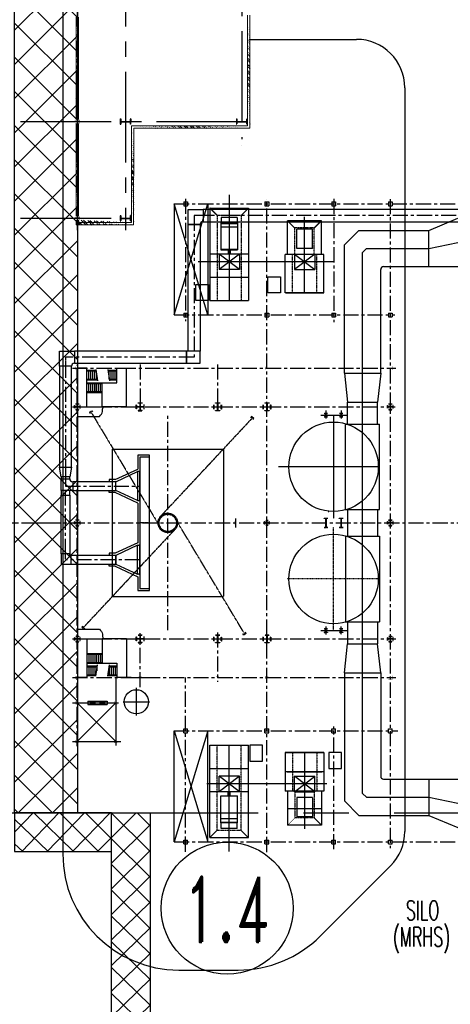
# Model space of a CAD drawing. Header units: inches. Extents: x -8998005 to 170525121, y -30058259 to 1575573.
# Tile 71 of 107: x 39049 to 83554, y -19795 to 82033. Entities that reach past the tile are written whole.
import ezdxf
from ezdxf.enums import TextEntityAlignment as Align

# ---------------------------------------------------------------- set-up
doc = ezdxf.new("R2010")
doc.units = ezdxf.units.IN
doc.header["$LTSCALE"] = 5
doc.header["$MEASUREMENT"] = 0
for name, pattern in [('CENTER', [2, 1.25, -0.25, 0.25, -0.25]), ('CENTER2', [1.125, 0.75, -0.125, 0.125, -0.125]), ('CHAINED', [1.6, 1, -0.25, 0.1, -0.25]), ('DASHED', [0.75, 0.5, -0.25])]:
    doc.linetypes.add(name, pattern=pattern)
for name, color, linetype in [('1_MANUGURU_GR_DUCT_TRIAL_1_5M', 7, 'Continuous'), ('Aux_col', 1, 'Continuous'), ('CANAL', 4, 'Continuous'), ('CEN', 9, 'CENTER'), ('COL', 1, 'CENTER'), ('das', 5, 'DASHED'), ('DCEN', 237, 'CENTER'), ('DIM', 7, 'Continuous'), ('DMM', 200, 'Continuous'), ('FLR', 7, 'Continuous'), ('GRID', 1, 'CENTER2'), ('HATCH', 8, 'Continuous'), ('obk', 1, 'Continuous'), ('OBN', 1, 'Continuous'), ('PIPE RACK EL8.5M', 7, 'Continuous'), ('PRI', 1, 'Continuous'), ('STAIR', 1, 'Continuous'), ('STR', 1, 'Continuous'), ('TCE-ME-ROAD', 244, 'Continuous'), ('Text', 6, 'Continuous'), ('TG_Col', 2, 'Continuous')]:
    doc.layers.add(name, color=color, linetype=linetype)
doc.layers.add('wall', color=11, linetype='Continuous', lineweight=18)
doc.styles.add('M1', font='ROMAND.shx', dxfattribs={"height": 6250})

# ---------------------------------------------------------------- blocks, each defined once
blk = doc.blocks.new('Single TG')
at = {"layer": 'GRID', "linetype": 'CENTER2', "ltscale": 2500}
blk.add_line((30000, -38914), (30000, 6340), dxfattribs=at)
blk = doc.blocks.new('A$C14326149')
at = {"layer": 'COL'}
h = blk.add_hatch(dxfattribs=at)
h.set_pattern_fill('ANSI31', color=256, scale=100, style=0)
h.paths.add_polyline_path([(275, 550), (0, 550), (0, 510), (275, 510)])
h.paths.add_polyline_path([(0, 510), (0, 550), (-275, 550), (-275, 510)])
h.paths.add_polyline_path([(0, -550), (0, -510), (-275, -510), (-275, -550)])
h.paths.add_polyline_path([(0, -510), (0, -550), (275, -550), (275, -510)])
h.paths.add_polyline_path([(-16, 0), (0, 0), (0, 510), (-16, 510)])
h.paths.add_polyline_path([(0, 0), (16, 0), (16, 510), (0, 510)])
h.paths.add_polyline_path([(16, 0), (0, 0), (0, -510), (16, -510)])
h.paths.add_polyline_path([(-16, -510), (0, -510), (0, 0), (-16, 0)])
for p, q in [((275, 550), (-275, 550)), ((-275, 550), (-275, 510)), ((275, 510), (-275, 510)), ((-16, -510), (-16, 510)), ((16, -510), (16, 510)), ((275, 550), (275, 510)), ((-275, -510), (275, -510)), ((-275, -550), (-275, -510)), ((-275, -550), (275, -550)), ((275, -550), (275, -510))]:
    blk.add_line(p, q, dxfattribs=at)
at = {"layer": 'COL', "color": 2}
for p, q in [((44, 0), (-44, 0)), ((0, -582), (0, 582))]:
    blk.add_line(p, q, dxfattribs=at)
blk = doc.blocks.new('A$C5C0C65E7')
at = {"layer": 'Aux_col'}
for p, q in [((-125, 0), (125, 0)), ((0, 125), (0, -125))]:
    blk.add_line(p, q, dxfattribs=at)
at = {"layer": 'Aux_col', "const_width": 10, "flags": 128}
blk.add_lwpolyline([(-100, -100), (100, -100), (100, 100), (-100, 100)], close=True, dxfattribs=at)
blk = doc.blocks.new('A$C72AF697D')
at = {"layer": 'Aux_col', "xscale": 2, "yscale": 2, "zscale": 2}
blk.add_blockref('A$C5C0C65E7', (0, 0), dxfattribs=at)
blk = doc.blocks.new('A$C2B282DB4')
at = {"layer": 'Aux_col'}
blk.add_blockref('A$C72AF697D', (0, 0), dxfattribs=at)
blk = doc.blocks.new('A$C04F01F62')
at = {"layer": 'DIM'}
blk.add_blockref('A$C2B282DB4', (0, 0), dxfattribs=at)
blk = doc.blocks.new('Elec Bay Sikka 1')
at = {"layer": 'HATCH'}
h = blk.add_hatch(dxfattribs=at)
h.set_pattern_fill('ANSI32', color=256, scale=1200, style=0)
edge = h.paths.add_edge_path()
edge.add_line((21003, 62830), (32686, 62829))
edge.add_line((21003, 62600), (32456, 62599))
h = blk.add_hatch(dxfattribs=at)
h.set_pattern_fill('ANSI32', color=256, scale=1200, style=0)
edge = h.paths.add_edge_path()
edge.add_line((32455, 50599), (32456, 62599))
edge.add_line((32685, 50829), (32686, 62829))
h = blk.add_hatch(dxfattribs=at)
h.set_pattern_fill('ANSI32', color=256, scale=1200, style=0)
edge = h.paths.add_edge_path()
edge.add_line((32685, 50829), (42685, 50828))
edge.add_line((32455, 50599), (42455, 50598))
h = blk.add_hatch(dxfattribs=at)
h.set_pattern_fill('ANSI32', color=256, scale=1200, style=0)
edge = h.paths.add_edge_path()
edge.add_line((42684, 44885), (42685, 50828))
edge.add_line((42454, 45115), (42455, 50598))
edge.add_line((42200, 44885), (42684, 44885))
edge.add_line((42200, 45115), (42454, 45115))
h = blk.add_hatch(dxfattribs=at)
h.set_pattern_fill('ANSI32', color=256, scale=1200, style=0)
edge = h.paths.add_edge_path()
edge.add_line((21202, 45115), (31802, 45115))
edge.add_line((21202, 44885), (31802, 44885))
h = blk.add_hatch(dxfattribs=at)
h.set_pattern_fill('ANSI32', color=256, scale=1200, style=0)
edge = h.paths.add_edge_path()
edge.add_line((32202, 45115), (41800, 45115))
edge.add_line((32202, 44885), (41800, 44885))
at = {"layer": 'GRID', "linetype": 'CENTER2', "ltscale": 2500}
for p, q in [((32000, -3055), (32000, 62742)), ((8601, 62000), (33816, 62000)), ((-1264, 50000), (43220, 50000)), ((42000, -3055), (42000, 50550)), ((-1264, 45000), (43220, 45000))]:
    blk.add_line(p, q, dxfattribs=at)
at = {"layer": 'wall'}
for p, q in [((21003, 62830), (32686, 62829)), ((21003, 62600), (32456, 62599)), ((32455, 50599), (32456, 62599)), ((32685, 50829), (32686, 62829)), ((32455, 50599), (42455, 50598)), ((32685, 50829), (42685, 50828)), ((42454, 45115), (42455, 50598)), ((42684, 44885), (42685, 50828)), ((21202, 45115), (31802, 45115)), ((21202, 44885), (31802, 44885)), ((32202, 45115), (41800, 45115)), ((32202, 44885), (41800, 44885)), ((42200, 45115), (42454, 45115)), ((42200, 44885), (42684, 44885))]:
    blk.add_line(p, q, dxfattribs=at)
at = {"layer": 'Aux_col', "xscale": 2, "yscale": 2, "zscale": 2}
blk.add_blockref('A$C5C0C65E7', (32000, 45000), dxfattribs=at)
at = {"layer": 'COL'}
for name, p in [('A$C14326149', (32000, 62000)), ('A$C14326149', (32002, 50000)), ('A$C14326149', (42000, 50000)), ('A$C04F01F62', (42000, 44998))]:
    blk.add_blockref(name, p, dxfattribs=at)
blk = doc.blocks.new('A$C3BDE1DF4')
at = {"layer": 'DIM', "ltscale": 4}
blk.add_line((298463, 61955), (298467, 61955), dxfattribs=at)
at = {"color": 8}
blk.add_blockref('Elec Bay Sikka 1', (264000, 0), dxfattribs=at)
at = {"layer": 'TG_Col', "color": 8}
blk.add_blockref('Single TG', (307500, 37000), dxfattribs=at)
blk = doc.blocks.new('Boiler to Chimney#1&2')
at = {"color": 6}
for p, q in [((472052536, -1994016593), (472052536, -1994026143)), ((472052536, -1994016593), (472056536, -1994016593)), ((472056536, -1994016593), (472056536, -1994026143)), ((472064081, -1994017893), (472060581, -1994017893)), ((472060581, -1994021393), (472060581, -1994017893)), ((472064081, -1994021393), (472064081, -1994017893)), ((472056536, -1994021343), (472052536, -1994021343)), ((472060331, -1994025343), (472060331, -1994021393)), ((472064331, -1994021393), (472060331, -1994021393)), ((472064331, -1994025343), (472064331, -1994021393)), ((472052536, -1994023743), (472056536, -1994023743)), ((472052536, -1994026143), (472056536, -1994026143)), ((472064331, -1994025343), (472060331, -1994025343)), ((472060381, -1994025343), (472064331, -1994025343)), ((472052536, -1994081693), (472052536, -1994072143)), ((472052536, -1994072143), (472056536, -1994072143)), ((472056536, -1994081693), (472056536, -1994072143)), ((472060331, -1994072893), (472060331, -1994076893)), ((472064331, -1994072893), (472060331, -1994072893)), ((472060381, -1994072893), (472064331, -1994072893)), ((472064331, -1994072893), (472064331, -1994076893)), ((472052536, -1994074543), (472056536, -1994074543)), ((472064331, -1994074893), (472060331, -1994074893)), ((472056536, -1994076943), (472052536, -1994076943)), ((472064331, -1994076893), (472060331, -1994076893)), ((472060581, -1994076893), (472060581, -1994080393)), ((472064081, -1994076893), (472064081, -1994080393)), ((472064081, -1994080393), (472060581, -1994080393)), ((472052536, -1994081693), (472056536, -1994081693))]:
    blk.add_line(p, q, dxfattribs=at)
for p, q in [((472055377, -1994017548), (472053715, -1994017548)), ((472053715, -1994017548), (472053715, -1994018123)), ((472055377, -1994017548), (472055377, -1994018123)), ((472053670, -1994018123), (472053670, -1994020918)), ((472055402, -1994018123), (472053670, -1994018123)), ((472055402, -1994018153), (472053670, -1994018153)), ((472053670, -1994018183), (472055402, -1994018183)), ((472055402, -1994018553), (472053670, -1994018553)), ((472055402, -1994018183), (472055402, -1994020918)), ((472055402, -1994020873), (472053670, -1994020873)), ((472053670, -1994020918), (472055402, -1994020918)), ((472055586, -1994021343), (472053486, -1994021343)), ((472053486, -1994021343), (472053486, -1994022943)), ((472055586, -1994021343), (472055586, -1994022943)), ((472055586, -1994022943), (472053486, -1994022943)), ((472040087, -1994037695), (472040344, -1994037540)), ((472040087, -1994037695), (472040164, -1994037823)), ((472040344, -1994037540), (472040421, -1994037669)), ((472056857, -1994038153), (472056755, -1994038263)), ((472057076, -1994038358), (472056857, -1994038153)), ((472057076, -1994038358), (472056974, -1994038468)), ((472039301, -1994059927), (472039403, -1994059817)), ((472039301, -1994059927), (472039520, -1994060132)), ((472039520, -1994060132), (472039623, -1994060022)), ((472056033, -1994060745), (472055956, -1994060617)), ((472056291, -1994060591), (472056033, -1994060745)), ((472056291, -1994060591), (472056213, -1994060462)), ((472039836, -1994065143), (472038836, -1994065143)), ((472044416, -1994065143), (472042916, -1994065143)), ((472053486, -1994076943), (472053486, -1994075343)), ((472055586, -1994075343), (472053486, -1994075343)), ((472055586, -1994076943), (472055586, -1994075343)), ((472055586, -1994076943), (472053486, -1994076943)), ((472053670, -1994080163), (472053670, -1994077368)), ((472053670, -1994077368), (472055402, -1994077368)), ((472055402, -1994077413), (472053670, -1994077413)), ((472055402, -1994080103), (472055402, -1994077368)), ((472055402, -1994079733), (472053670, -1994079733)), ((472053670, -1994080103), (472055402, -1994080103)), ((472055402, -1994080133), (472053670, -1994080133)), ((472055402, -1994080163), (472053670, -1994080163)), ((472053715, -1994080738), (472053715, -1994080163)), ((472055377, -1994080738), (472055377, -1994080163)), ((472055377, -1994080738), (472053715, -1994080738))]:
    blk.add_line(p, q)
at = {"color": 7}
for p, q in [((472055402, -1994018123), (472055402, -1994018183)), ((472055402, -1994080163), (472055402, -1994080103))]:
    blk.add_line(p, q, dxfattribs=at)
at = {"color": 7, "linetype": 'Continuous'}
for p, q in [((472054421, -1994020918), (472054421, -1994021343)), ((472054650, -1994020918), (472054650, -1994021343)), ((472054421, -1994077368), (472054421, -1994076943)), ((472054650, -1994077368), (472054650, -1994076943))]:
    blk.add_line(p, q, dxfattribs=at)
at = {"color": 6}
for points in [[(472059831, -1994023693), (472059831, -1994025343), (472058531, -1994025343), (472058531, -1994023693)], [(472052386, -1994024493), (472052386, -1994026143), (472051086, -1994026143), (472051086, -1994024493)], [(472057986, -1994073793), (472057986, -1994072143), (472056686, -1994072143), (472056686, -1994073793)], [(472066131, -1994074543), (472066131, -1994072893), (472064831, -1994072893), (472064831, -1994074543)]]:
    blk.add_lwpolyline(points, close=True, dxfattribs=at)
at = {"layer": '1_MANUGURU_GR_DUCT_TRIAL_1_5M', "color": 6}
for p, q in [((472050286, -1994016743), (472051836, -1994016743)), ((472050286, -1994018293), (472050286, -1994016743)), ((472101136, -1994016743), (472051836, -1994016743)), ((472051836, -1994016743), (472051836, -1994017993)), ((472051836, -1994016743), (472051836, -1994017993)), ((472050286, -1994031393), (472050286, -1994017943)), ((472051623, -1994018081), (472051558, -1994018178)), ((472051721, -1994018015), (472051623, -1994018081)), ((472051836, -1994017993), (472051721, -1994018015)), ((472051836, -1994017993), (472099886, -1994017993)), ((472051536, -1994018293), (472050286, -1994018293)), ((472050286, -1994018293), (472051536, -1994018293)), ((472051558, -1994018178), (472051536, -1994018293)), ((472051536, -1994018193), (472051536, -1994031393)), ((472036986, -1994031393), (472038536, -1994031393)), ((472036986, -1994032943), (472036986, -1994031393)), ((472050136, -1994031393), (472038536, -1994031393)), ((472038536, -1994031393), (472038536, -1994032643)), ((472051536, -1994031393), (472050136, -1994031393)), ((472050136, -1994031393), (472050136, -1994032643)), ((472050136, -1994032643), (472050136, -1994031393)), ((472051536, -1994032643), (472051536, -1994031393)), ((472038236, -1994032943), (472036986, -1994032943)), ((472036986, -1994032943), (472036986, -1994043393)), ((472038258, -1994032828), (472038236, -1994032943)), ((472038236, -1994043393), (472038236, -1994032943)), ((472038323, -1994032731), (472038258, -1994032828)), ((472038421, -1994032665), (472038323, -1994032731)), ((472038536, -1994032643), (472038421, -1994032665)), ((472038536, -1994032643), (472050136, -1994032643)), ((472050136, -1994032643), (472051536, -1994032643)), ((472046313, -1994042357), (472045313, -1994042357)), ((472045313, -1994042357), (472045313, -1994055928)), ((472046313, -1994056073), (472046313, -1994042132)), ((472036986, -1994043393), (472038236, -1994043393)), ((472037161, -1994044393), (472036986, -1994043393)), ((472036986, -1994043393), (472038236, -1994043393)), ((472038236, -1994043393), (472038061, -1994044393)), ((472038061, -1994044393), (472037161, -1994044393)), ((472037161, -1994044393), (472037161, -1994044583)), ((472038061, -1994044393), (472037161, -1994044393)), ((472038061, -1994044583), (472038061, -1994044393)), ((472042813, -1994044883), (472045063, -1994043833)), ((472045163, -1994043833), (472045063, -1994043833)), ((472045063, -1994043833), (472045063, -1994046833)), ((472045063, -1994043833), (472045063, -1994046833)), ((472045313, -1994043833), (472045163, -1994043833)), ((472045313, -1994046833), (472045313, -1994043833)), ((472037161, -1994044583), (472038061, -1994044583)), ((472037161, -1994045783), (472037161, -1994044583)), ((472037161, -1994044583), (472038061, -1994044583)), ((472038061, -1994044583), (472038083, -1994044697)), ((472038083, -1994044697), (472038148, -1994044795)), ((472038148, -1994044795), (472038246, -1994044860)), ((472038246, -1994044860), (472038361, -1994044883)), ((472042813, -1994044883), (472038361, -1994044883)), ((472038361, -1994044883), (472038361, -1994045783)), ((472038361, -1994044883), (472038361, -1994045783)), ((472042813, -1994045783), (472042813, -1994044883)), ((472042813, -1994045783), (472042813, -1994044883)), ((472038361, -1994045783), (472037161, -1994045783)), ((472038061, -1994045783), (472037161, -1994045783)), ((472037161, -1994045783), (472037161, -1994046283)), ((472037161, -1994046283), (472038061, -1994046283)), ((472037161, -1994052353), (472037161, -1994046283)), ((472037161, -1994046283), (472038061, -1994046283)), ((472038061, -1994046283), (472038061, -1994045783)), ((472038061, -1994046283), (472038061, -1994052503)), ((472038361, -1994045783), (472042813, -1994045783)), ((472045063, -1994046833), (472042813, -1994045783)), ((472045063, -1994046833), (472045163, -1994046833)), ((472045163, -1994046833), (472045313, -1994046833)), ((472045063, -1994051453), (472042813, -1994052503)), ((472045063, -1994054453), (472045063, -1994051453)), ((472045063, -1994051453), (472045213, -1994051453)), ((472045063, -1994054453), (472045063, -1994051453)), ((472045313, -1994051453), (472045213, -1994051453)), ((472045313, -1994054453), (472045313, -1994051453)), ((472038061, -1994052353), (472037161, -1994052353)), ((472037161, -1994052353), (472037161, -1994053403)), ((472038061, -1994052353), (472037161, -1994052353)), ((472038061, -1994052500), (472038061, -1994052353)), ((472039336, -1994052503), (472038061, -1994052503)), ((472038211, -1994053403), (472038211, -1994052503)), ((472038211, -1994053403), (472038211, -1994052503)), ((472042813, -1994052503), (472039336, -1994052503)), ((472042813, -1994052503), (472042813, -1994053403)), ((472042813, -1994053403), (472042813, -1994052503)), ((472037161, -1994053403), (472038211, -1994053403)), ((472037361, -1994053403), (472042813, -1994053403)), ((472042813, -1994053403), (472045063, -1994054453)), ((472045213, -1994054453), (472045063, -1994054453)), ((472045213, -1994054453), (472045313, -1994054453)), ((472045313, -1994055928), (472046313, -1994055928))]:
    blk.add_line(p, q, dxfattribs=at)
at = {"layer": '1_MANUGURU_GR_DUCT_TRIAL_1_5M', "color": 5, "linetype": 'CHAINED'}
for p, q in [((472037611, -1994032018), (472037611, -1994032943)), ((472037611, -1994052953), (472037611, -1994052353))]:
    blk.add_line(p, q, dxfattribs=at)
at = {"layer": '1_MANUGURU_GR_DUCT_TRIAL_1_5M', "linetype": 'CHAINED'}
blk.add_line((472037611, -1994045333), (472038361, -1994045333), dxfattribs=at)
at = {"layer": '1_MANUGURU_GR_DUCT_TRIAL_1_5M', "color": 3, "linetype": 'CHAINED'}
blk.add_line((472046313, -1994049143), (472045313, -1994049143), dxfattribs=at)
at = {"layer": 'CEN'}
for p, q in [((472062330, -1994025393), (472062330, -1994017493)), ((472040215, -1994037617), (472047418, -1994049605)), ((472056967, -1994038256), (472047454, -1994048457)), ((472064013, -1994038003), (472066693, -1994038003)), ((472064538, -1994037533), (472064538, -1994038362)), ((472066114, -1994037533), (472066114, -1994038362)), ((472056162, -1994060668), (472048959, -1994048680)), ((472066114, -1994049133), (472066114, -1994049143)), ((472066114, -1994049152), (472066114, -1994049143)), ((472039411, -1994060029), (472048924, -1994049828)), ((472064013, -1994060283), (472066693, -1994060283)), ((472064538, -1994059868), (472064538, -1994060697)), ((472066114, -1994060697), (472066114, -1994059868)), ((472062330, -1994072893), (472062330, -1994080793))]:
    blk.add_line(p, q, dxfattribs=at)
at = {"layer": 'CEN', "color": 3, "linetype": 'CENTER'}
for p in [(472064538, -1994048998), (472064538, -1994048998), (472064538, -1994049287), (472064538, -1994049287)]:
    blk.add_line(p, (472064538, -1994049143), dxfattribs=at)
at = {"layer": 'CEN'}
for radius in [1005, 899]:
    blk.add_circle((472048189, -1994049143), radius, dxfattribs=at)
at = {"layer": 'COL'}
for p, q in [((472045303, -1994037143), (472045475, -1994037143)), ((472045303, -1994061143), (472045475, -1994061143)), ((472054535, -1994061143), (472054536, -1994061143))]:
    blk.add_line(p, q, dxfattribs=at)
at = {"layer": 'COL', "const_width": 10}
for points in [[(472038686, -1994032993), (472038986, -1994032993), (472038986, -1994033293), (472038686, -1994033293), (472038686, -1994032993)], [(472045186, -1994032993), (472045486, -1994032993), (472045486, -1994033293), (472045186, -1994033293), (472045186, -1994032993)], [(472053186, -1994032993), (472053486, -1994032993), (472053486, -1994033293), (472053186, -1994033293), (472053186, -1994032993)], [(472058286, -1994032993), (472058586, -1994032993), (472058586, -1994033293), (472058286, -1994033293), (472058286, -1994032993)], [(472055086, -1994048993), (472055386, -1994048993), (472055386, -1994049293), (472055086, -1994049293), (472055086, -1994048993)], [(472038686, -1994064993), (472038986, -1994064993), (472038986, -1994065293), (472038686, -1994065293), (472038686, -1994064993)], [(472045186, -1994064993), (472045486, -1994064993), (472045486, -1994065293), (472045186, -1994065293), (472045186, -1994064993)], [(472053186, -1994064993), (472053486, -1994064993), (472053486, -1994065293), (472053186, -1994065293), (472053186, -1994064993)], [(472058286, -1994064993), (472058586, -1994064993), (472058586, -1994065293), (472058286, -1994065293), (472058286, -1994064993)], [(472038686, -1994067593), (472038986, -1994067593), (472038986, -1994067893), (472038686, -1994067893), (472038686, -1994067593)], [(472042686, -1994067593), (472042986, -1994067593), (472042986, -1994067893), (472042686, -1994067893), (472042686, -1994067593)], [(472038686, -1994071593), (472038986, -1994071593), (472038986, -1994071893), (472038686, -1994071893), (472038686, -1994071593)], [(472042686, -1994071593), (472042986, -1994071593), (472042986, -1994071893), (472042686, -1994071893), (472042686, -1994071593)]]:
    blk.add_lwpolyline(points, dxfattribs=at)
for points in [[(472070986, -1994032943), (472071386, -1994032943), (472071386, -1994033343), (472070986, -1994033343)], [(472070986, -1994064943), (472071386, -1994064943), (472071386, -1994065343), (472070986, -1994065343)]]:
    blk.add_lwpolyline(points, close=True, dxfattribs=at)
at = {"layer": 'COL'}
for points in [[(472038828, -1994037151), (472038576, -1994037151), (472038576, -1994037293), (472038536, -1994037293), (472038536, -1994036993), (472038576, -1994036993), (472038576, -1994037135), (472038828, -1994037135)], [(472038828, -1994037135), (472038828, -1994036883), (472038686, -1994036883), (472038686, -1994036843), (472038986, -1994036843), (472038986, -1994036883), (472038844, -1994036883), (472038844, -1994037135)], [(472038828, -1994037151), (472038828, -1994037403), (472038686, -1994037403), (472038686, -1994037443), (472038986, -1994037443), (472038986, -1994037403), (472038844, -1994037403), (472038844, -1994037151)], [(472038844, -1994037151), (472039096, -1994037151), (472039096, -1994037293), (472039136, -1994037293), (472039136, -1994036993), (472039096, -1994036993), (472039096, -1994037135), (472038844, -1994037135)], [(472045328, -1994037151), (472044952, -1994037151), (472044952, -1994037343), (472044936, -1994037343), (472044936, -1994036943), (472044952, -1994036943), (472044952, -1994037135), (472045328, -1994037135)], [(472045328, -1994037135), (472045328, -1994036759), (472045136, -1994036759), (472045136, -1994036743), (472045536, -1994036743), (472045536, -1994036759), (472045344, -1994036759), (472045344, -1994037135)], [(472045328, -1994037151), (472045328, -1994037527), (472045136, -1994037527), (472045136, -1994037543), (472045536, -1994037543), (472045536, -1994037527), (472045344, -1994037527), (472045344, -1994037151)], [(472045344, -1994037151), (472045720, -1994037151), (472045720, -1994037343), (472045736, -1994037343), (472045736, -1994036943), (472045720, -1994036943), (472045720, -1994037135), (472045344, -1994037135)], [(472053111, -1994036743), (472053561, -1994036743), (472053561, -1994036763), (472053354, -1994036763), (472053354, -1994037125), (472053716, -1994037125), (472053716, -1994036918), (472053736, -1994036918), (472053736, -1994037368), (472053716, -1994037368), (472053716, -1994037161), (472053354, -1994037161), (472053354, -1994037523), (472053561, -1994037523), (472053561, -1994037543), (472053111, -1994037543), (472053111, -1994037523), (472053318, -1994037523), (472053318, -1994037161), (472052956, -1994037161), (472052956, -1994037368), (472052936, -1994037368), (472052936, -1994036918), (472052956, -1994036918), (472052956, -1994037125), (472053318, -1994037125), (472053318, -1994036763), (472053111, -1994036763), (472053111, -1994036743)], [(472058211, -1994036743), (472058661, -1994036743), (472058661, -1994036763), (472058454, -1994036763), (472058454, -1994037125), (472058816, -1994037125), (472058816, -1994036918), (472058836, -1994036918), (472058836, -1994037368), (472058816, -1994037368), (472058816, -1994037161), (472058454, -1994037161), (472058454, -1994037523), (472058661, -1994037523), (472058661, -1994037543), (472058211, -1994037543), (472058211, -1994037523), (472058418, -1994037523), (472058418, -1994037161), (472058056, -1994037161), (472058056, -1994037368), (472058036, -1994037368), (472058036, -1994036918), (472058056, -1994036918), (472058056, -1994037125), (472058418, -1994037125), (472058418, -1994036763), (472058211, -1994036763), (472058211, -1994036743)], [(472071178, -1994037151), (472070926, -1994037151), (472070926, -1994037293), (472070886, -1994037293), (472070886, -1994036993), (472070926, -1994036993), (472070926, -1994037135), (472071178, -1994037135)], [(472071178, -1994037135), (472071178, -1994036883), (472071036, -1994036883), (472071036, -1994036843), (472071336, -1994036843), (472071336, -1994036883), (472071194, -1994036883), (472071194, -1994037135)], [(472071178, -1994037151), (472071178, -1994037403), (472071036, -1994037403), (472071036, -1994037443), (472071336, -1994037443), (472071336, -1994037403), (472071194, -1994037403), (472071194, -1994037151)], [(472071194, -1994037151), (472071446, -1994037151), (472071446, -1994037293), (472071486, -1994037293), (472071486, -1994036993), (472071446, -1994036993), (472071446, -1994037135), (472071194, -1994037135)], [(472064528, -1994038003), (472064528, -1994037828), (472064363, -1994037828), (472064363, -1994037818), (472064538, -1994037818)], [(472064528, -1994038003), (472064528, -1994038178), (472064363, -1994038178), (472064363, -1994038188), (472064538, -1994038188)], [(472064548, -1994038003), (472064548, -1994037828), (472064713, -1994037828), (472064713, -1994037818), (472064538, -1994037818)], [(472064548, -1994038003), (472064548, -1994038178), (472064713, -1994038178), (472064713, -1994038188), (472064538, -1994038188)], [(472066104, -1994038003), (472066104, -1994037828), (472065939, -1994037828), (472065939, -1994037818), (472066114, -1994037818)], [(472066104, -1994038003), (472066104, -1994038178), (472065939, -1994038178), (472065939, -1994038188), (472066114, -1994038188)], [(472066124, -1994038003), (472066124, -1994037828), (472066289, -1994037828), (472066289, -1994037818), (472066114, -1994037818)], [(472066124, -1994038003), (472066124, -1994038178), (472066289, -1994038178), (472066289, -1994038188), (472066114, -1994038188)], [(472038828, -1994049145), (472038576, -1994049145), (472038576, -1994049287), (472038536, -1994049287), (472038536, -1994048987), (472038576, -1994048987), (472038576, -1994049129), (472038828, -1994049129)], [(472038828, -1994049129), (472038828, -1994048877), (472038686, -1994048877), (472038686, -1994048837), (472038986, -1994048837), (472038986, -1994048877), (472038844, -1994048877), (472038844, -1994049129)], [(472038828, -1994049145), (472038828, -1994049397), (472038686, -1994049397), (472038686, -1994049437), (472038986, -1994049437), (472038986, -1994049397), (472038844, -1994049397), (472038844, -1994049145)], [(472038844, -1994049145), (472039096, -1994049145), (472039096, -1994049287), (472039136, -1994049287), (472039136, -1994048987), (472039096, -1994048987), (472039096, -1994049129), (472038844, -1994049129)], [(472058428, -1994049145), (472058206, -1994049145), (472058206, -1994049262), (472058186, -1994049262), (472058186, -1994049012), (472058206, -1994049012), (472058206, -1994049129), (472058428, -1994049129)], [(472058428, -1994049129), (472058428, -1994048907), (472058311, -1994048907), (472058311, -1994048887), (472058561, -1994048887), (472058561, -1994048907), (472058444, -1994048907), (472058444, -1994049129)], [(472058428, -1994049145), (472058428, -1994049367), (472058311, -1994049367), (472058311, -1994049387), (472058561, -1994049387), (472058561, -1994049367), (472058444, -1994049367), (472058444, -1994049145)], [(472058444, -1994049145), (472058444, -1994049367), (472058561, -1994049367), (472058561, -1994049387), (472058311, -1994049387), (472058311, -1994049367), (472058428, -1994049367), (472058428, -1994049145)], [(472058428, -1994049145), (472058428, -1994049367), (472058311, -1994049367), (472058311, -1994049387), (472058561, -1994049387), (472058561, -1994049367), (472058444, -1994049367), (472058444, -1994049145)], [(472058444, -1994049145), (472058666, -1994049145), (472058666, -1994049262), (472058686, -1994049262), (472058686, -1994049012), (472058666, -1994049012), (472058666, -1994049129), (472058444, -1994049129)], [(472064338, -1994048663), (472064738, -1994048663), (472064738, -1994048673), (472064548, -1994048673), (472064548, -1994049613), (472064738, -1994049613), (472064738, -1994049623), (472064338, -1994049623), (472064338, -1994049613), (472064528, -1994049613), (472064528, -1994048673), (472064338, -1994048673), (472064338, -1994048663)], [(472065914, -1994048663), (472066314, -1994048663), (472066314, -1994048673), (472066124, -1994048673), (472066124, -1994049613), (472066314, -1994049613), (472066314, -1994049623), (472065914, -1994049623), (472065914, -1994049613), (472066104, -1994049613), (472066104, -1994048673), (472065914, -1994048673), (472065914, -1994048663)], [(472071178, -1994049151), (472070926, -1994049151), (472070926, -1994049293), (472070886, -1994049293), (472070886, -1994048993), (472070926, -1994048993), (472070926, -1994049135), (472071178, -1994049135)], [(472071178, -1994049135), (472071178, -1994048883), (472071036, -1994048883), (472071036, -1994048843), (472071336, -1994048843), (472071336, -1994048883), (472071194, -1994048883), (472071194, -1994049135)], [(472071178, -1994049151), (472071178, -1994049403), (472071036, -1994049403), (472071036, -1994049443), (472071336, -1994049443), (472071336, -1994049403), (472071194, -1994049403), (472071194, -1994049151)], [(472071194, -1994049151), (472071446, -1994049151), (472071446, -1994049293), (472071486, -1994049293), (472071486, -1994048993), (472071446, -1994048993), (472071446, -1994049135), (472071194, -1994049135)], [(472038828, -1994061135), (472038828, -1994060883), (472038686, -1994060883), (472038686, -1994060843), (472038986, -1994060843), (472038986, -1994060883), (472038844, -1994060883), (472038844, -1994061135)], [(472045328, -1994061135), (472045328, -1994060759), (472045136, -1994060759), (472045136, -1994060743), (472045536, -1994060743), (472045536, -1994060759), (472045344, -1994060759), (472045344, -1994061135)], [(472053111, -1994060743), (472053561, -1994060743), (472053561, -1994060763), (472053354, -1994060763), (472053354, -1994061125), (472053716, -1994061125), (472053716, -1994060918), (472053736, -1994060918), (472053736, -1994061368), (472053716, -1994061368), (472053716, -1994061161), (472053354, -1994061161), (472053354, -1994061523), (472053561, -1994061523), (472053561, -1994061543), (472053111, -1994061543), (472053111, -1994061523), (472053318, -1994061523), (472053318, -1994061161), (472052956, -1994061161), (472052956, -1994061368), (472052936, -1994061368), (472052936, -1994060918), (472052956, -1994060918), (472052956, -1994061125), (472053318, -1994061125), (472053318, -1994060763), (472053111, -1994060763), (472053111, -1994060743)], [(472058211, -1994060743), (472058661, -1994060743), (472058661, -1994060763), (472058454, -1994060763), (472058454, -1994061125), (472058816, -1994061125), (472058816, -1994060918), (472058836, -1994060918), (472058836, -1994061368), (472058816, -1994061368), (472058816, -1994061161), (472058454, -1994061161), (472058454, -1994061523), (472058661, -1994061523), (472058661, -1994061543), (472058211, -1994061543), (472058211, -1994061523), (472058418, -1994061523), (472058418, -1994061161), (472058056, -1994061161), (472058056, -1994061368), (472058036, -1994061368), (472058036, -1994060918), (472058056, -1994060918), (472058056, -1994061125), (472058418, -1994061125), (472058418, -1994060763), (472058211, -1994060763), (472058211, -1994060743)], [(472064528, -1994060283), (472064528, -1994060108), (472064363, -1994060108), (472064363, -1994060098), (472064538, -1994060098)], [(472064528, -1994060283), (472064528, -1994060458), (472064363, -1994060458), (472064363, -1994060468), (472064538, -1994060468)], [(472064548, -1994060283), (472064548, -1994060108), (472064713, -1994060108), (472064713, -1994060098), (472064538, -1994060098)], [(472064548, -1994060283), (472064548, -1994060458), (472064713, -1994060458), (472064713, -1994060468), (472064538, -1994060468)], [(472066104, -1994060283), (472066104, -1994060108), (472065939, -1994060108), (472065939, -1994060098), (472066114, -1994060098)], [(472066104, -1994060283), (472066104, -1994060458), (472065939, -1994060458), (472065939, -1994060468), (472066114, -1994060468)], [(472066124, -1994060283), (472066124, -1994060108), (472066289, -1994060108), (472066289, -1994060098), (472066114, -1994060098)], [(472066124, -1994060283), (472066124, -1994060458), (472066289, -1994060458), (472066289, -1994060468), (472066114, -1994060468)], [(472071178, -1994061135), (472071178, -1994060883), (472071036, -1994060883), (472071036, -1994060843), (472071336, -1994060843), (472071336, -1994060883), (472071194, -1994060883), (472071194, -1994061135)], [(472038828, -1994061151), (472038576, -1994061151), (472038576, -1994061293), (472038536, -1994061293), (472038536, -1994060993), (472038576, -1994060993), (472038576, -1994061135), (472038828, -1994061135)], [(472038828, -1994061151), (472038828, -1994061403), (472038686, -1994061403), (472038686, -1994061443), (472038986, -1994061443), (472038986, -1994061403), (472038844, -1994061403), (472038844, -1994061151)], [(472038844, -1994061151), (472039096, -1994061151), (472039096, -1994061293), (472039136, -1994061293), (472039136, -1994060993), (472039096, -1994060993), (472039096, -1994061135), (472038844, -1994061135)], [(472045328, -1994061151), (472044952, -1994061151), (472044952, -1994061343), (472044936, -1994061343), (472044936, -1994060943), (472044952, -1994060943), (472044952, -1994061135), (472045328, -1994061135)], [(472045328, -1994061151), (472045328, -1994061527), (472045136, -1994061527), (472045136, -1994061543), (472045536, -1994061543), (472045536, -1994061527), (472045344, -1994061527), (472045344, -1994061151)], [(472045344, -1994061151), (472045720, -1994061151), (472045720, -1994061343), (472045736, -1994061343), (472045736, -1994060943), (472045720, -1994060943), (472045720, -1994061135), (472045344, -1994061135)], [(472071178, -1994061151), (472070926, -1994061151), (472070926, -1994061293), (472070886, -1994061293), (472070886, -1994060993), (472070926, -1994060993), (472070926, -1994061135), (472071178, -1994061135)], [(472071178, -1994061151), (472071178, -1994061403), (472071036, -1994061403), (472071036, -1994061443), (472071336, -1994061443), (472071336, -1994061403), (472071194, -1994061403), (472071194, -1994061151)], [(472071194, -1994061151), (472071446, -1994061151), (472071446, -1994061293), (472071486, -1994061293), (472071486, -1994060993), (472071446, -1994060993), (472071446, -1994061135), (472071194, -1994061135)]]:
    blk.add_lwpolyline(points, dxfattribs=at)
at = {"layer": 'das'}
for p, q in [((472053286, -1994017343), (472052536, -1994016593)), ((472055786, -1994017343), (472056536, -1994016593)), ((472055786, -1994017343), (472053286, -1994017343)), ((472053286, -1994017343), (472053286, -1994019688)), ((472055786, -1994017343), (472055786, -1994019363)), ((472061331, -1994018643), (472060581, -1994017893)), ((472063331, -1994018643), (472064081, -1994017893)), ((472063331, -1994018643), (472061331, -1994018643)), ((472061331, -1994021393), (472061331, -1994018643)), ((472063331, -1994021393), (472063331, -1994018643)), ((472053286, -1994019688), (472053286, -1994026143)), ((472055786, -1994019363), (472055786, -1994026143)), ((472061081, -1994025343), (472061081, -1994021393)), ((472063581, -1994025343), (472063581, -1994021393)), ((472053286, -1994078598), (472053286, -1994072143)), ((472055786, -1994078922), (472055786, -1994072143)), ((472061081, -1994072893), (472061081, -1994076893)), ((472063581, -1994072893), (472063581, -1994076893)), ((472061331, -1994076893), (472061331, -1994079643)), ((472063331, -1994076893), (472063331, -1994079643)), ((472053286, -1994080943), (472053286, -1994078598)), ((472055786, -1994080943), (472055786, -1994078922)), ((472061331, -1994079643), (472060581, -1994080393)), ((472063331, -1994079643), (472061331, -1994079643)), ((472063331, -1994079643), (472064081, -1994080393)), ((472053286, -1994080943), (472052536, -1994081693)), ((472055786, -1994080943), (472053286, -1994080943)), ((472055786, -1994080943), (472056536, -1994081693))]:
    blk.add_line(p, q, dxfattribs=at)
at = {"layer": 'DCEN', "ltscale": 250}
for p, q in [((472050036, -1994015623), (472050036, -1994028295)), ((472058436, -1994083181), (472058436, -1994015656)), ((472065336, -1994015646), (472065336, -1994028393)), ((472071186, -1994015668), (472071186, -1994082800)), ((472048836, -1994016143), (472078566, -1994016143)), ((472048836, -1994027643), (472071645, -1994027643)), ((472038336, -1994033143), (472071778, -1994033143)), ((472038836, -1994072239), (472038836, -1994032783)), ((472045336, -1994032754), (472045336, -1994037743)), ((472053336, -1994032754), (472053336, -1994037743)), ((472038336, -1994037143), (472071685, -1994037143)), ((472048189, -1994060253), (472048189, -1994038033)), ((472030562, -1994049137), (472198481, -1994049137)), ((472045336, -1994066143), (472045336, -1994060543)), ((472053336, -1994060465), (472053336, -1994065585)), ((472038336, -1994061143), (472071749, -1994061143)), ((472038336, -1994065143), (472071777, -1994065143)), ((472050036, -1994083152), (472050036, -1994065143)), ((472048836, -1994070643), (472071955, -1994070643)), ((472065336, -1994082887), (472065336, -1994070199)), ((472048836, -1994082143), (472092802, -1994082143))]:
    blk.add_line(p, q, dxfattribs=at)
at = {"layer": 'DCEN'}
for p, q in [((472054536, -1994015226), (472054536, -1994026143)), ((472065336, -1994022143), (472051325, -1994022143)), ((472042436, -1994041523), (472053942, -1994041523)), ((472042436, -1994041523), (472042436, -1994056763)), ((472053942, -1994041523), (472053942, -1994056763)), ((472055236, -1994049605), (472055236, -1994048680)), ((472042436, -1994056763), (472053942, -1994056763)), ((472042836, -1994065143), (472042836, -1994072149)), ((472038336, -1994067743), (472043097, -1994067743)), ((472038336, -1994071743), (472043341, -1994071743)), ((472054536, -1994083130), (472054536, -1994072143)), ((472064632, -1994076143), (472052239, -1994076143)), ((472060531, -1994078693), (472064131, -1994078693))]:
    blk.add_line(p, q, dxfattribs=at)
at = {"layer": 'DCEN', "color": 5, "ltscale": 250}
for p, q in [((472100511, -1994017368), (472050911, -1994017368)), ((472051836, -1994017368), (472050911, -1994017368)), ((472050911, -1994017368), (472050911, -1994032018)), ((472050911, -1994032018), (472037611, -1994032018)), ((472037611, -1994032568), (472037611, -1994043393)), ((472037611, -1994043393), (472037611, -1994044393)), ((472037611, -1994044393), (472037611, -1994044583)), ((472037611, -1994044583), (472037611, -1994045333)), ((472037611, -1994045333), (472045313, -1994045333)), ((472037611, -1994046283), (472037611, -1994045783)), ((472037611, -1994052353), (472037611, -1994046283)), ((472045313, -1994052953), (472037611, -1994052953))]:
    blk.add_line(p, q, dxfattribs=at)
at = {"layer": 'DCEN', "color": 5}
for p, q in [((472065326, -1994038003), (472065326, -1994048683)), ((472070086, -1994043343), (472059628, -1994043343)), ((472044936, -1994066205), (472044936, -1994069080)), ((472043585, -1994067643), (472046290, -1994067643))]:
    blk.add_line(p, q, dxfattribs=at)
at = {"layer": 'DCEN', "color": 5, "ltscale": 0.01}
for p, q in [((472065326, -1994060283), (472065326, -1994049603)), ((472070114, -1994054943), (472060537, -1994054943))]:
    blk.add_line(p, q, dxfattribs=at)
at = {"layer": 'DMM'}
for p, q in [((472046313, -1994042132), (472045088, -1994042132)), ((472045088, -1994042132), (472045088, -1994043573)), ((472042763, -1994044658), (472045088, -1994043573)), ((472042763, -1994044658), (472042136, -1994044658)), ((472042136, -1994044658), (472042136, -1994044883)), ((472042136, -1994046008), (472042136, -1994045783)), ((472042763, -1994046008), (472042136, -1994046008)), ((472045088, -1994047093), (472042763, -1994046008)), ((472045088, -1994047093), (472045088, -1994051193)), ((472045088, -1994051193), (472042763, -1994052278)), ((472042763, -1994052278), (472042136, -1994052278)), ((472042136, -1994052278), (472042136, -1994052503)), ((472042136, -1994053628), (472042136, -1994053403)), ((472042763, -1994053628), (472042136, -1994053628)), ((472042763, -1994053628), (472045088, -1994054713)), ((472045088, -1994054713), (472045088, -1994056153)), ((472045088, -1994056153), (472046313, -1994056153)), ((472046313, -1994056153), (472046313, -1994055928))]:
    blk.add_line(p, q, dxfattribs=at)
at = {"layer": 'FLR'}
for p, q in [((472039836, -1994033143), (472038836, -1994033143)), ((472039836, -1994034492), (472039836, -1994033143)), ((472042916, -1994034643), (472042916, -1994033143)), ((472042916, -1994033143), (472043916, -1994033143)), ((472043916, -1994037143), (472043916, -1994033143)), ((472039836, -1994037143), (472039836, -1994034493)), ((472041416, -1994034643), (472042916, -1994034643)), ((472041416, -1994037143), (472041416, -1994034643)), ((472038836, -1994037143), (472041547, -1994037143)), ((472043916, -1994037143), (472041416, -1994037143)), ((472038836, -1994038143), (472041125, -1994038143)), ((472038836, -1994060143), (472041125, -1994060143)), ((472038836, -1994061143), (472041547, -1994061143)), ((472039836, -1994061143), (472039836, -1994063792)), ((472041416, -1994061143), (472041416, -1994063643)), ((472043916, -1994061143), (472041416, -1994061143)), ((472043916, -1994061143), (472043916, -1994065143)), ((472043916, -1994061143), (472045836, -1994061143)), ((472039836, -1994063793), (472039836, -1994065143)), ((472041416, -1994063643), (472042916, -1994063643)), ((472042916, -1994063643), (472042916, -1994065143)), ((472039836, -1994065143), (472038836, -1994065143)), ((472043916, -1994065143), (472045836, -1994065143))]:
    blk.add_line(p, q, dxfattribs=at)
for points in [[(472041125, -1994038143), (472041451, -1994037617), (472041436, -1994037400), (472041547, -1994037143)], [(472041125, -1994060143), (472041451, -1994060669), (472041436, -1994060885), (472041547, -1994061143)]]:
    blk.add_spline(points, degree=3, dxfattribs=at)
at = {"layer": 'obk'}
for p, q in [((472049836, -1994015943), (472050236, -1994015943)), ((472049836, -1994015943), (472049836, -1994016343)), ((472050236, -1994015943), (472050236, -1994016343)), ((472058236, -1994015943), (472058636, -1994015943)), ((472058236, -1994015943), (472058236, -1994016343)), ((472058636, -1994015943), (472058636, -1994016343)), ((472065136, -1994015943), (472065536, -1994015943)), ((472065136, -1994015943), (472065136, -1994016343)), ((472065536, -1994015943), (472065536, -1994016343)), ((472070986, -1994015943), (472071386, -1994015943)), ((472070986, -1994015943), (472070986, -1994016343)), ((472071386, -1994015943), (472071386, -1994016343)), ((472049836, -1994016343), (472050236, -1994016343)), ((472052336, -1994016143), (472052336, -1994027643)), ((472058236, -1994016343), (472058636, -1994016343)), ((472065136, -1994016343), (472065536, -1994016343)), ((472070986, -1994016343), (472071386, -1994016343)), ((472061531, -1994020751), (472061531, -1994018751)), ((472063131, -1994018751), (472061531, -1994018751)), ((472063131, -1994020751), (472063131, -1994018751)), ((472063131, -1994020751), (472061531, -1994020751)), ((472061271, -1994021343), (472063391, -1994021343)), ((472061271, -1994021343), (472061271, -1994022943)), ((472063391, -1994021343), (472063391, -1994022943)), ((472061271, -1994022943), (472063391, -1994022943)), ((472049836, -1994027443), (472050236, -1994027443)), ((472049836, -1994027443), (472049836, -1994027843)), ((472049836, -1994027443), (472049836, -1994027843)), ((472049836, -1994027443), (472050236, -1994027443)), ((472049836, -1994027843), (472050236, -1994027843)), ((472049836, -1994027843), (472050236, -1994027843)), ((472050236, -1994027443), (472050236, -1994027843)), ((472050236, -1994027443), (472050236, -1994027843)), ((472058236, -1994027443), (472058636, -1994027443)), ((472058236, -1994027443), (472058236, -1994027843)), ((472058236, -1994027443), (472058236, -1994027843)), ((472058236, -1994027443), (472058636, -1994027443)), ((472058236, -1994027843), (472058636, -1994027843)), ((472058236, -1994027843), (472058636, -1994027843)), ((472058636, -1994027443), (472058636, -1994027843)), ((472058636, -1994027443), (472058636, -1994027843)), ((472065136, -1994027443), (472065536, -1994027443)), ((472065136, -1994027443), (472065136, -1994027843)), ((472065136, -1994027843), (472065536, -1994027843)), ((472065536, -1994027443), (472065536, -1994027843)), ((472070986, -1994027443), (472071386, -1994027443)), ((472070986, -1994027443), (472070986, -1994027843)), ((472070986, -1994027843), (472071386, -1994027843)), ((472071386, -1994027443), (472071386, -1994027843)), ((472066556, -1994038923), (472070086, -1994038923)), ((472066556, -1994047763), (472066556, -1994038923)), ((472070086, -1994047763), (472070086, -1994038923)), ((472064843, -1994047985), (472064768, -1994047985)), ((472064843, -1994047985), (472064768, -1994047985)), ((472066556, -1994047763), (472070086, -1994047763)), ((472066777, -1994047763), (472066777, -1994050523)), ((472069871, -1994047763), (472069871, -1994050523)), ((472066556, -1994050523), (472066556, -1994059363)), ((472066556, -1994050523), (472070086, -1994050523)), ((472070086, -1994050523), (472070086, -1994059363)), ((472066556, -1994059363), (472070086, -1994059363)), ((472039936, -1994067593), (472041936, -1994067593)), ((472039936, -1994067593), (472039936, -1994067943)), ((472039936, -1994067593), (472041936, -1994067943)), ((472039936, -1994067943), (472041936, -1994067593)), ((472039936, -1994067943), (472041936, -1994067943)), ((472041936, -1994067593), (472041936, -1994067943)), ((472049836, -1994070843), (472049836, -1994070443)), ((472049836, -1994070443), (472050236, -1994070443)), ((472049836, -1994070843), (472050236, -1994070843)), ((472050236, -1994070843), (472050236, -1994070443)), ((472058236, -1994070843), (472058236, -1994070443)), ((472058236, -1994070443), (472058636, -1994070443)), ((472058236, -1994070843), (472058636, -1994070843)), ((472058636, -1994070843), (472058636, -1994070443)), ((472065136, -1994070843), (472065136, -1994070443)), ((472065136, -1994070443), (472065536, -1994070443)), ((472065136, -1994070843), (472065536, -1994070843)), ((472065536, -1994070843), (472065536, -1994070443)), ((472070986, -1994070443), (472071386, -1994070443)), ((472070986, -1994070843), (472070986, -1994070443)), ((472070986, -1994070843), (472071386, -1994070843)), ((472071386, -1994070843), (472071386, -1994070443)), ((472061271, -1994076943), (472061271, -1994075343)), ((472061271, -1994075343), (472063391, -1994075343)), ((472063391, -1994076943), (472063391, -1994075343)), ((472061271, -1994076943), (472063391, -1994076943)), ((472061531, -1994077535), (472061531, -1994079535)), ((472063131, -1994077535), (472061531, -1994077535)), ((472063131, -1994077535), (472063131, -1994079535)), ((472063131, -1994079535), (472061531, -1994079535)), ((472049836, -1994082343), (472049836, -1994081943)), ((472049836, -1994081943), (472050236, -1994081943)), ((472050236, -1994082343), (472050236, -1994081943)), ((472058236, -1994082343), (472058236, -1994081943)), ((472058236, -1994081943), (472058636, -1994081943)), ((472058636, -1994082343), (472058636, -1994081943)), ((472065136, -1994082343), (472065136, -1994081943)), ((472065136, -1994081943), (472065536, -1994081943)), ((472065536, -1994082343), (472065536, -1994081943)), ((472070986, -1994081943), (472071386, -1994081943)), ((472070986, -1994082343), (472070986, -1994081943)), ((472071386, -1994082343), (472071386, -1994081943)), ((472049836, -1994082343), (472050236, -1994082343)), ((472058236, -1994082343), (472058636, -1994082343)), ((472065136, -1994082343), (472065536, -1994082343)), ((472070986, -1994082343), (472071386, -1994082343))]:
    blk.add_line(p, q, dxfattribs=at)
for centre in [(472065326, -1994043343), (472065326, -1994054943)]:
    blk.add_circle(centre, 4625, dxfattribs=at)
at = {"layer": 'OBN'}
for p, q in [((472052336, -1994027643), (472048836, -1994016143)), ((472048836, -1994027643), (472052336, -1994016143)), ((472048836, -1994016143), (472048836, -1994027643)), ((472055586, -1994022943), (472053486, -1994021343)), ((472055586, -1994021343), (472053486, -1994022943)), ((472063391, -1994021343), (472061271, -1994022943)), ((472061271, -1994021343), (472063391, -1994022943)), ((472038836, -1994067743), (472042836, -1994071743)), ((472042836, -1994067743), (472038836, -1994071743)), ((472048836, -1994070643), (472052336, -1994082143)), ((472052336, -1994070643), (472048836, -1994082143)), ((472048836, -1994082143), (472048836, -1994070643)), ((472052336, -1994082143), (472052336, -1994070643)), ((472060524, -1994074893), (472064124, -1994074893)), ((472055586, -1994076943), (472053486, -1994075343)), ((472055586, -1994075343), (472053486, -1994076943)), ((472063391, -1994076943), (472061271, -1994075343)), ((472061271, -1994076943), (472063391, -1994075343))]:
    blk.add_line(p, q, dxfattribs=at)
at = {"layer": 'PRI'}
blk.add_circle((472044936, -1994067643), 1250, dxfattribs=at)
at = {"layer": 'STAIR'}
for p, q in [((472075186, -1994018893), (472078186, -1994017643)), ((472067946, -1994018893), (472066446, -1994020393)), ((472067946, -1994018893), (472075186, -1994018893)), ((472075186, -1994022643), (472075186, -1994018893)), ((472066446, -1994033643), (472066446, -1994020393)), ((472068722, -1994020768), (472068321, -1994021169)), ((472068722, -1994020768), (472075186, -1994020768)), ((472075186, -1994020768), (472078186, -1994020143)), ((472068321, -1994077116), (472068321, -1994021169)), ((472070196, -1994033643), (472070196, -1994022943)), ((472070496, -1994022643), (472092386, -1994022643)), ((472039842, -1994033342), (472040766, -1994033342)), ((472040757, -1994033281), (472040931, -1994034465)), ((472041980, -1994033281), (472042155, -1994034465)), ((472041989, -1994033343), (472042916, -1994033343)), ((472039842, -1994033417), (472040777, -1994033417)), ((472039842, -1994034267), (472040902, -1994034267)), ((472039842, -1994034342), (472040913, -1994034342)), ((472040041, -1994034267), (472040041, -1994033417)), ((472040241, -1994034267), (472040241, -1994033417)), ((472040441, -1994034267), (472040441, -1994033417)), ((472040641, -1994034267), (472040641, -1994033417)), ((472040841, -1994034267), (472040841, -1994033854)), ((472042000, -1994033418), (472042916, -1994033418)), ((472042126, -1994034268), (472042916, -1994034268)), ((472042136, -1994034268), (472042136, -1994033418)), ((472042137, -1994034343), (472042916, -1994034343)), ((472042336, -1994034268), (472042336, -1994033418)), ((472042536, -1994034268), (472042536, -1994033418)), ((472042736, -1994034268), (472042736, -1994033418)), ((472066446, -1994033643), (472070196, -1994033643)), ((472066446, -1994033643), (472066771, -1994036643)), ((472070196, -1994033643), (472069871, -1994036643)), ((472039836, -1994034643), (472041416, -1994034643)), ((472039836, -1994035642), (472039836, -1994034643)), ((472039836, -1994034718), (472041416, -1994034718)), ((472040036, -1994035568), (472040036, -1994034718)), ((472040236, -1994035568), (472040236, -1994034718)), ((472040436, -1994035568), (472040436, -1994034718)), ((472040636, -1994035568), (472040636, -1994034718)), ((472040836, -1994035568), (472040836, -1994034718)), ((472041036, -1994035568), (472041036, -1994034718)), ((472041236, -1994035568), (472041236, -1994034718)), ((472041416, -1994035643), (472041416, -1994034643)), ((472039836, -1994035568), (472041416, -1994035568)), ((472039836, -1994035643), (472041416, -1994035643)), ((472066771, -1994038923), (472066771, -1994036643)), ((472066771, -1994036643), (472069871, -1994036643)), ((472069871, -1994038923), (472069871, -1994036643)), ((472066771, -1994059363), (472066771, -1994061643)), ((472069871, -1994059363), (472069871, -1994061643)), ((472066446, -1994064643), (472066771, -1994061643)), ((472066771, -1994061643), (472069871, -1994061643)), ((472070196, -1994064643), (472069871, -1994061643)), ((472039836, -1994062643), (472041416, -1994062643)), ((472039836, -1994062643), (472039836, -1994063642)), ((472039836, -1994062718), (472041416, -1994062718)), ((472040036, -1994062718), (472040036, -1994063568)), ((472040236, -1994062718), (472040236, -1994063568)), ((472040436, -1994062718), (472040436, -1994063568)), ((472040636, -1994062718), (472040636, -1994063568)), ((472040836, -1994062718), (472040836, -1994063568)), ((472041036, -1994062718), (472041036, -1994063568)), ((472041236, -1994062718), (472041236, -1994063568)), ((472039836, -1994063568), (472041416, -1994063568)), ((472039836, -1994063643), (472041416, -1994063643)), ((472040757, -1994065004), (472040931, -1994063821)), ((472041980, -1994065004), (472042155, -1994063820)), ((472039842, -1994063943), (472040913, -1994063943)), ((472039842, -1994064018), (472040902, -1994064018)), ((472039842, -1994064868), (472040777, -1994064868)), ((472040041, -1994064018), (472040041, -1994064868)), ((472040241, -1994064018), (472040241, -1994064868)), ((472040441, -1994064018), (472040441, -1994064868)), ((472040641, -1994064018), (472040641, -1994064868)), ((472040841, -1994064018), (472040841, -1994064431)), ((472042000, -1994064868), (472042916, -1994064868)), ((472042126, -1994064018), (472042916, -1994064018)), ((472042136, -1994064018), (472042136, -1994064868)), ((472042137, -1994063943), (472042916, -1994063943)), ((472042336, -1994064018), (472042336, -1994064868)), ((472042536, -1994064018), (472042536, -1994064868)), ((472042736, -1994064018), (472042736, -1994064868)), ((472066446, -1994064643), (472066446, -1994077893)), ((472066446, -1994064643), (472070196, -1994064643)), ((472070196, -1994064643), (472070196, -1994075343)), ((472039842, -1994064943), (472040766, -1994064943)), ((472041989, -1994064943), (472042916, -1994064943)), ((472070496, -1994075643), (472092386, -1994075643)), ((472075186, -1994075643), (472075186, -1994079393)), ((472068722, -1994077518), (472068321, -1994077116)), ((472067946, -1994079393), (472066446, -1994077893)), ((472068722, -1994077518), (472075186, -1994077518)), ((472075186, -1994077518), (472078186, -1994078143)), ((472067946, -1994079393), (472075186, -1994079393)), ((472075186, -1994079392), (472078186, -1994080643))]:
    blk.add_line(p, q, dxfattribs=at)
for centre, start, end in [((472070496, -1994022943), 90, 180), ((472070496, -1994075343), 180, 270)]:
    blk.add_arc(centre, 300, start, end, dxfattribs=at)
at = {"layer": 'STR'}
blk.add_arc((472039836, -1994063642), 0.5, 180, 270, dxfattribs=at)
blk = doc.blocks.new('BTG Road')
at = {"layer": 'TCE-ME-ROAD', "ltscale": 100}
blk.add_line((2798394, 409269), (2798394, 237269), dxfattribs=at)
at = {"layer": 'TCE-ME-ROAD', "ltscale": 5000}
blk.add_line((2817659, 321519), (2828744, 321519), dxfattribs=at)
at = {"layer": 'TCE-ME-ROAD'}
for p, q in [((2833744, 316519), (2833744, 239594)), ((2832279, 236058), (2825005, 228784))]:
    blk.add_line(p, q, dxfattribs=at)
at = {"layer": 'TCE-ME-ROAD', "linetype": 'Continuous'}
blk.add_line((2810394, 225269), (2816520, 225269), dxfattribs=at)
at = {"layer": 'TCE-ME-ROAD'}
for centre, radius, start, end in [((2828744, 316519), 5000, 0, 90), ((2828744, 239594), 5000, 315, 0), ((2810394, 237269), 12000, 180, 270), ((2816520, 237269), 12000, 270, 315)]:
    blk.add_arc(centre, radius, start, end, dxfattribs=at)

msp = doc.modelspace()

# ---------------------------------------------------------------- hatches: boundary and pattern name
h = msp.add_hatch()
h.set_pattern_fill('ANSI37', scale=20000, style=0)
h.paths.add_polyline_path([(38523, 367500), (45023, 367500), (45023, 0), (38523, 0)])
h = msp.add_hatch()
h.set_pattern_fill('ANSI37', scale=15000, style=0)
h.set_pattern_definition([(45, (-471901501, 1995800536), (-1325.8252147, 1325.8252147), []), (135, (-471901501, 1995800536), (-1325.8252147, -1325.8252147), [])])
h.paths.add_polyline_path([(38523, -4000), (48523, -4000), (48523, 0), (38523, 0)])
h.paths.add_polyline_path([(48523, 0), (52523, 0), (52523, -31834), (48523, -31834)])

# ---------------------------------------------------------------- linework, layer by layer
at = {"color": 141}
msp.add_lwpolyline([(38523, 367500), (45023, 367500), (45023, 0), (38523, 0)], close=True, dxfattribs=at)
at = {"color": 141, "elevation": 96251}
msp.add_lwpolyline([(38523, -4000), (48523, -4000), (48523, 0), (38523, 0)], close=True, dxfattribs=at)
at = {"layer": 'CANAL', "color": 240, "linetype": 'CENTER2', "ltscale": 7500}
msp.add_line((-597246, 0), (1682802, 0), dxfattribs=at)
at = {"layer": 'DIM', "linetype": 'Continuous'}
msp.add_circle((60497, -9864, 144157), 6822, dxfattribs=at)
at = {"layer": 'PIPE RACK EL8.5M', "color": 160}
msp.add_lwpolyline([(48523, 0), (52523, 0), (52523, -31834), (48523, -31834)], close=True, dxfattribs=at)

# ---------------------------------------------------------------- block references
at = {"color": 2, "linetype": 'Continuous', "ltscale": 100, "rotation": 270}
msp.add_blockref('A$C3BDE1DF4', (0, 367500), dxfattribs=at)
at = {"color": 2, "linetype": 'Continuous'}
msp.add_blockref('Boiler to Chimney#1&2', (-471993836, 1994079137), dxfattribs=at)
at = {"layer": 'DIM'}
msp.add_blockref('BTG Road', (-2754894, -241519), dxfattribs=at)

# ---------------------------------------------------------------- texts
at = {"layer": 'Text', "style": 'M1', "width": 0.6}
for s, height, p in [('1.4', 6750, (60383, -9975, 144157)), ('SILO', 2000, (80687, -10082, 160126)), ('(MRHS)', 2000, (80587, -12966, 160126))]:
    msp.add_text(s, height=height, dxfattribs=at).set_placement(p, align=Align.MIDDLE)

doc.saveas('drawing.dxf')
